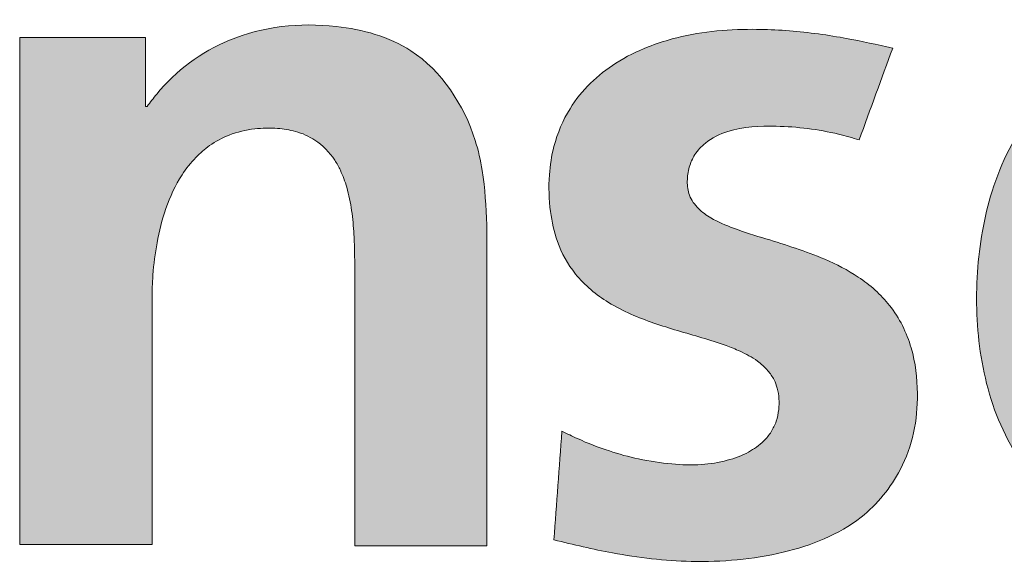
# Model space of a CAD drawing. Header units: millimetres. Extents: x -1 to 593, y -1 to 423.
# Tile 4 of 12: x 408.12 to 421.09, y 13.63 to 20.82. Entities that reach past the tile are written whole.
import ezdxf

# ---------------------------------------------------------------- set-up
doc = ezdxf.new("R2010")
doc.units = ezdxf.units.MM
doc.header["$LTSCALE"] = 0.25

# ---------------------------------------------------------------- blocks, each defined once
blk = doc.blocks.new('LOGO_sombreado')
at = {"linetype": 'Continuous'}
h = blk.add_hatch(color=7, dxfattribs=at)
edge = h.paths.add_edge_path(flags=0)
edge.add_line((6.332, 7.108), (8.019, 7.108))
edge.add_line((8.019, 7.108), (8.019, 10.269))
edge.add_spline(control_points=[(8.019, 10.269), (8.019, 10.295), (8.02, 10.385), (8.031, 10.613), (8.076, 10.964), (8.182, 11.4), (8.354, 11.77), (8.558, 12.031), (8.76, 12.206), (9.011, 12.341), (9.31, 12.411), (9.596, 12.416), (9.859, 12.375), (10.128, 12.261), (10.314, 12.067), (10.432, 11.851), (10.51, 11.636), (10.565, 11.361), (10.591, 11.074), (10.599, 10.796), (10.599, 10.621), (10.599, 10.529)], knot_values=[0, 0, 0, 0, 0.014108, 0.050137, 0.12665, 0.210017, 0.297932, 0.350316, 0.392835, 0.445136, 0.506872, 0.560743, 0.603219, 0.653697, 0.720022, 0.747327, 0.789984, 0.846083, 0.902618, 0.949361, 1, 1, 1, 1], weights=[1, 1, 1, 1, 1, 1, 1, 1, 1, 1, 1, 1, 1, 1, 1, 1, 1, 1, 1, 1, 1, 1], degree=3, periodic=0)
edge.add_line((10.599, 10.529), (10.599, 7.09))
edge.add_line((10.599, 7.09), (12.28, 7.09))
edge.add_line((12.28, 7.09), (12.28, 11.178))
edge.add_spline(control_points=[(12.28, 11.178), (12.27, 11.411), (12.255, 11.775), (12.069, 12.584), (11.505, 13.452), (10.243, 13.792), (9.032, 13.667), (8.263, 13.102), (7.995, 12.74), (7.955, 12.686)], knot_values=[4, 4, 4, 4, 4.111727, 4.175295, 4.401008, 4.562165, 4.782362, 4.967907, 5, 5, 5, 5], weights=[1, 1, 1, 1, 1, 1, 1, 1, 1, 1], degree=3, periodic=0)
edge.add_line((7.955, 12.686), (7.933, 12.686))
edge.add_line((7.933, 12.686), (7.933, 13.567))
edge.add_line((7.933, 13.567), (6.332, 13.567))
edge.add_line((6.332, 13.567), (6.332, 7.108))
h = blk.add_hatch(color=7, dxfattribs=at)
edge = h.paths.add_edge_path(flags=0)
edge.add_spline(control_points=[(13.137, 7.167), (13.385, 7.107), (13.958, 6.969), (14.94, 6.856), (16.033, 6.948), (17.017, 7.329), (17.536, 7.963), (17.739, 8.529), (17.783, 9.059), (17.719, 9.627), (17.455, 10.158), (17.039, 10.522), (16.498, 10.799), (15.95, 10.966), (15.459, 11.117), (15.166, 11.241), (14.968, 11.379), (14.851, 11.544), (14.827, 11.735), (14.852, 11.914), (14.927, 12.086), (15.088, 12.259), (15.44, 12.427), (16.031, 12.453), (16.593, 12.386), (16.937, 12.287), (17.024, 12.262)], knot_values=[2, 2, 2, 2, 2.059912, 2.138972, 2.231529, 2.317091, 2.37896, 2.41776, 2.457291, 2.503214, 2.550983, 2.593172, 2.631209, 2.693415, 2.727668, 2.75244, 2.768008, 2.784005, 2.798244, 2.812447, 2.826168, 2.841745, 2.867174, 2.915736, 2.97856, 3, 3, 3, 3], weights=[1, 1, 1, 1, 1, 1, 1, 1, 1, 1, 1, 1, 1, 1, 1, 1, 1, 1, 1, 1, 1, 1, 1, 1, 1, 1, 1], degree=3, periodic=0)
edge.add_line((17.024, 12.262), (17.451, 13.431))
edge.add_spline(control_points=[(17.451, 13.431), (17.426, 13.436), (17.204, 13.484), (16.739, 13.586), (16.166, 13.656), (15.619, 13.675), (15.148, 13.656), (14.702, 13.572), (14.29, 13.437), (13.932, 13.26), (13.59, 12.994), (13.304, 12.64), (13.133, 12.232), (13.063, 11.783), (13.077, 11.372), (13.17, 10.934), (13.403, 10.512), (13.758, 10.218), (14.206, 9.991), (14.715, 9.826), (15.188, 9.699), (15.527, 9.565), (15.713, 9.465), (15.858, 9.337), (15.94, 9.215), (15.988, 9.093), (16.007, 8.963), (16.003, 8.82), (15.973, 8.677), (15.908, 8.54), (15.794, 8.4), (15.605, 8.267), (15.333, 8.167), (15.001, 8.115), (14.621, 8.128), (14.227, 8.187), (13.825, 8.298), (13.5, 8.424), (13.304, 8.519), (13.238, 8.551)], knot_values=[0, 0, 0, 0, 0.005653, 0.051977, 0.108664, 0.137127, 0.176746, 0.216073, 0.24029, 0.2755, 0.306859, 0.338493, 0.378336, 0.406147, 0.441816, 0.471537, 0.507617, 0.549768, 0.574349, 0.622211, 0.671374, 0.68606, 0.705384, 0.71922, 0.729875, 0.738587, 0.749066, 0.759494, 0.771085, 0.782308, 0.793676, 0.811965, 0.834198, 0.859455, 0.888117, 0.920718, 0.950113, 0.983265, 1, 1, 1, 1], weights=[1, 1, 1, 1, 1, 1, 1, 1, 1, 1, 1, 1, 1, 1, 1, 1, 1, 1, 1, 1, 1, 1, 1, 1, 1, 1, 1, 1, 1, 1, 1, 1, 1, 1, 1, 1, 1, 1, 1, 1], degree=3, periodic=0)
edge.add_line((13.238, 8.551), (13.137, 7.167))
h = blk.add_hatch(color=7, dxfattribs=at)
edge = h.paths.add_edge_path(flags=0)
edge.add_spline(control_points=[(24.607, 9.759), (24.601, 10.047), (24.588, 10.631), (24.448, 11.515), (24.168, 12.294), (23.638, 13.041), (22.71, 13.598), (21.62, 13.711), (20.745, 13.609), (19.957, 13.326), (19.182, 12.69), (18.677, 11.652), (18.495, 10.569), (18.533, 9.483), (18.852, 8.409), (19.558, 7.539), (20.591, 7.007), (21.846, 6.843), (23.097, 6.936), (23.839, 7.273), (24.132, 7.406)], knot_values=[2, 2, 2, 2, 2.046636, 2.094673, 2.144469, 2.179489, 2.241297, 2.312824, 2.353394, 2.38323, 2.447727, 2.509726, 2.566319, 2.624545, 2.684606, 2.744772, 2.800798, 2.868547, 2.948019, 3, 3, 3, 3], weights=[1, 1, 1, 1, 1, 1, 1, 1, 1, 1, 1, 1, 1, 1, 1, 1, 1, 1, 1, 1, 1], degree=3, periodic=0)
edge.add_line((24.132, 7.406), (24.132, 8.777))
edge.add_spline(control_points=[(24.132, 8.777), (24.028, 8.721), (23.807, 8.6), (23.435, 8.427), (23.014, 8.273), (22.54, 8.159), (22.092, 8.115), (21.656, 8.132), (21.279, 8.212), (20.941, 8.36), (20.642, 8.573), (20.397, 8.859), (20.229, 9.21), (20.161, 9.494), (20.136, 9.675), (20.131, 9.74), (20.129, 9.759)], knot_values=[0, 0, 0, 0, 0.070474, 0.150335, 0.244816, 0.33762, 0.440531, 0.512328, 0.597394, 0.66882, 0.731042, 0.815182, 0.890714, 0.961299, 0.988276, 1, 1, 1, 1], weights=[1, 1, 1, 1, 1, 1, 1, 1, 1, 1, 1, 1, 1, 1, 1, 1, 1], degree=3, periodic=0)
edge.add_line((20.129, 9.759), (24.607, 9.759))
edge = h.paths.add_edge_path(flags=0)
edge.add_spline(control_points=[(20.129, 10.916), (20.132, 10.942), (20.14, 11.026), (20.165, 11.19), (20.235, 11.477), (20.391, 11.829), (20.681, 12.156), (21.016, 12.344), (21.316, 12.42), (21.575, 12.442), (21.859, 12.434), (22.229, 12.348), (22.615, 12.076), (22.846, 11.677), (22.962, 11.282), (22.985, 11.037), (22.997, 10.916)], knot_values=[0, 0, 0, 0, 0.017075, 0.053986, 0.106701, 0.206715, 0.298238, 0.38232, 0.449502, 0.495974, 0.549057, 0.631866, 0.736734, 0.842394, 0.921775, 1, 1, 1, 1], weights=[1, 1, 1, 1, 1, 1, 1, 1, 1, 1, 1, 1, 1, 1, 1, 1, 1], degree=3, periodic=0)
edge.add_line((22.997, 10.916), (20.129, 10.916))
at = {"color": 8, "linetype": 'Continuous', "lineweight": 0}
for points, knots in [([(12.28, 11.178), (12.27, 11.411), (12.255, 11.775), (12.069, 12.584), (11.505, 13.452), (10.243, 13.792), (9.032, 13.667), (8.263, 13.102), (7.995, 12.74), (7.955, 12.686)], [4, 4, 4, 4, 4.111727, 4.175295, 4.401008, 4.562165, 4.782362, 4.967907, 5, 5, 5, 5]), ([(24.607, 9.759), (24.601, 10.047), (24.588, 10.631), (24.448, 11.515), (24.168, 12.294), (23.638, 13.041), (22.71, 13.598), (21.62, 13.711), (20.745, 13.609), (19.957, 13.326), (19.182, 12.69), (18.677, 11.652), (18.495, 10.569), (18.533, 9.483), (18.852, 8.409), (19.558, 7.539), (20.591, 7.007), (21.846, 6.843), (23.097, 6.936), (23.839, 7.273), (24.132, 7.406)], [2, 2, 2, 2, 2.046636, 2.094673, 2.144469, 2.179489, 2.241297, 2.312824, 2.353394, 2.38323, 2.447727, 2.509726, 2.566319, 2.624545, 2.684606, 2.744772, 2.800798, 2.868547, 2.948019, 3, 3, 3, 3]), ([(17.451, 13.431), (17.426, 13.436), (17.204, 13.484), (16.739, 13.586), (16.166, 13.656), (15.619, 13.675), (15.148, 13.656), (14.702, 13.572), (14.29, 13.437), (13.932, 13.26), (13.59, 12.994), (13.304, 12.64), (13.133, 12.232), (13.063, 11.783), (13.077, 11.372), (13.17, 10.934), (13.403, 10.512), (13.758, 10.218), (14.206, 9.991), (14.715, 9.826), (15.188, 9.699), (15.527, 9.565), (15.713, 9.465), (15.858, 9.337), (15.94, 9.215), (15.988, 9.093), (16.007, 8.963), (16.003, 8.82), (15.973, 8.677), (15.908, 8.54), (15.794, 8.4), (15.605, 8.267), (15.333, 8.167), (15.001, 8.115), (14.621, 8.128), (14.227, 8.187), (13.825, 8.298), (13.5, 8.424), (13.304, 8.519), (13.238, 8.551)], [0, 0, 0, 0, 0.005653, 0.051977, 0.108664, 0.137127, 0.176746, 0.216073, 0.24029, 0.2755, 0.306859, 0.338493, 0.378336, 0.406147, 0.441816, 0.471537, 0.507617, 0.549768, 0.574349, 0.622211, 0.671374, 0.68606, 0.705384, 0.71922, 0.729875, 0.738587, 0.749066, 0.759494, 0.771085, 0.782308, 0.793676, 0.811965, 0.834198, 0.859455, 0.888117, 0.920718, 0.950113, 0.983265, 1, 1, 1, 1]), ([(13.137, 7.167), (13.385, 7.107), (13.958, 6.969), (14.94, 6.856), (16.033, 6.948), (17.017, 7.329), (17.536, 7.963), (17.739, 8.529), (17.783, 9.059), (17.719, 9.627), (17.455, 10.158), (17.039, 10.522), (16.498, 10.799), (15.95, 10.966), (15.459, 11.117), (15.166, 11.241), (14.968, 11.379), (14.851, 11.544), (14.827, 11.735), (14.852, 11.914), (14.927, 12.086), (15.088, 12.259), (15.44, 12.427), (16.031, 12.453), (16.593, 12.386), (16.937, 12.287), (17.024, 12.262)], [2, 2, 2, 2, 2.059912, 2.138972, 2.231529, 2.317091, 2.37896, 2.41776, 2.457291, 2.503214, 2.550983, 2.593172, 2.631209, 2.693415, 2.727668, 2.75244, 2.768008, 2.784005, 2.798244, 2.812447, 2.826168, 2.841745, 2.867174, 2.915736, 2.97856, 3, 3, 3, 3]), ([(8.019, 10.269), (8.019, 10.295), (8.02, 10.385), (8.031, 10.613), (8.076, 10.964), (8.182, 11.4), (8.354, 11.77), (8.558, 12.031), (8.76, 12.206), (9.011, 12.341), (9.31, 12.411), (9.596, 12.416), (9.859, 12.375), (10.128, 12.261), (10.314, 12.067), (10.432, 11.851), (10.51, 11.636), (10.565, 11.361), (10.591, 11.074), (10.599, 10.796), (10.599, 10.621), (10.599, 10.529)], [0, 0, 0, 0, 0.014108, 0.050137, 0.12665, 0.210017, 0.297932, 0.350316, 0.392835, 0.445136, 0.506872, 0.560743, 0.603219, 0.653697, 0.720022, 0.747327, 0.789984, 0.846083, 0.902618, 0.949361, 1, 1, 1, 1])]:
    blk.add_open_spline(points, degree=3, knots=knots, dxfattribs=at)
for points in [[(7.933, 13.567), (7.399, 13.567), (6.865, 13.567), (6.332, 13.567)], [(6.332, 13.567), (6.332, 11.414), (6.332, 9.261), (6.332, 7.108)], [(7.933, 12.686), (7.933, 12.98), (7.933, 13.273), (7.933, 13.567)], [(17.024, 12.262), (17.167, 12.652), (17.309, 13.041), (17.451, 13.431)], [(7.955, 12.686), (7.948, 12.686), (7.94, 12.686), (7.933, 12.686)], [(12.28, 7.09), (12.28, 8.453), (12.28, 9.815), (12.28, 11.178)], [(10.599, 10.529), (10.599, 9.383), (10.599, 8.236), (10.599, 7.09)], [(8.019, 7.108), (8.019, 8.161), (8.019, 9.215), (8.019, 10.269)], [(13.238, 8.551), (13.204, 8.09), (13.171, 7.628), (13.137, 7.167)], [(6.332, 7.108), (6.894, 7.108), (7.457, 7.108), (8.019, 7.108)], [(10.599, 7.09), (11.16, 7.09), (11.72, 7.09), (12.28, 7.09)]]:
    blk.add_open_spline(points, degree=3, dxfattribs=at)

msp = doc.modelspace()

# ---------------------------------------------------------------- block references
at = {"color": 7, "linetype": 'Continuous', "xscale": 1.034843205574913, "yscale": 1.034843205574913, "zscale": 1.034843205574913}
msp.add_blockref('LOGO_sombreado', (401.564, 6.552), dxfattribs=at)

doc.saveas('drawing.dxf')
